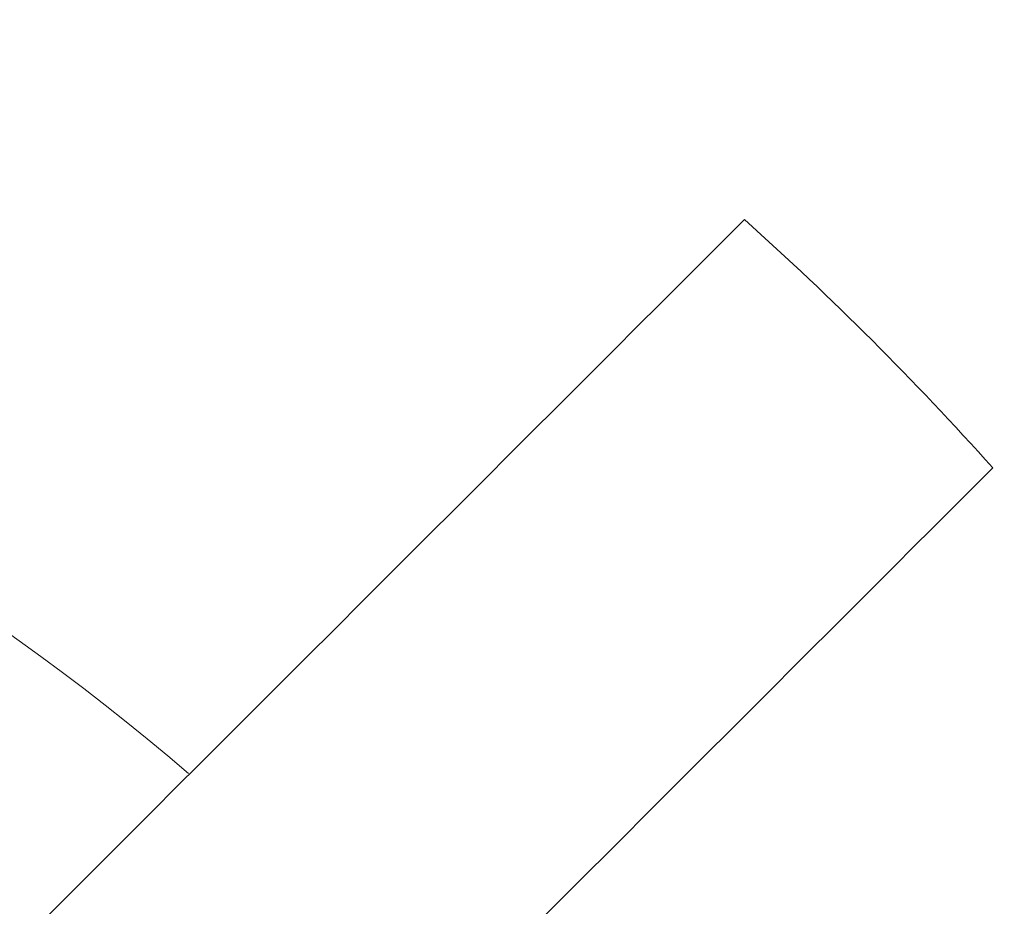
# Model space of a CAD drawing. Header units: millimetres. Extents: x -281 to 121694, y -16481 to 65128.
# Tile 99 of 256: x 14311 to 14395, y 30525 to 30601. Entities that reach past the tile are written whole.
import ezdxf

# ---------------------------------------------------------------- set-up
doc = ezdxf.new("R2010")
doc.units = ezdxf.units.MM
doc.layers.add('A--L82__LosseGebruikersInvent', color=1, linetype='Continuous', lineweight=5)

# ---------------------------------------------------------------- blocks, each defined once
blk = doc.blocks.new('NLRS_82_FU_LB_kruk za_emeco_cpz - NLRS_82_FU_LB_kruk za_emeco_cpz_776 hoog-51084104-L_80_ 13')
at = {"layer": 'A--L82__LosseGebruikersInvent'}
for radius, start, end in [(200, 49.3282, 130.6718), (266.87, 131.77787, 138.22213), (266.87, 41.77787, 48.22213), (177.099, 49.85869, 130.14131), (200, 139.31532, 180), (200, 0, 40.68468), (125.714, 360, 180), (177.099, 139.85869, 180), (177.099, 360, 40.14131), (177.099, 180, 220.14131), (125.714, 180, 360), (177.099, 319.85869, 360), (200, 180, 220.68468), (200, 319.31532, 360), (177.099, 229.85869, 310.14131), (200, 229.3282, 310.6718), (266.87, 221.77787, 228.22213), (266.87, 311.77787, 318.22213)]:
    blk.add_arc((0, 0), radius, start, end, dxfattribs=at)
for points, knots in [([(-114.171, 135.384), (-118.418, 139.631), (-131.155, 152.368), (-152.366, 173.579), (-169.324, 190.537), (-177.801, 199.014)], [-1, -1, -1, -1, -0.8, -0.4, 0, 0, 0, 0]), ([(177.801, 199.014), (173.562, 194.775), (160.845, 182.058), (143.882, 165.095), (129.031, 150.244), (120.541, 141.754), (116.294, 137.508), (114.171, 135.384)], [-1, -1, -1, -1, -0.8, -0.4, -0.2, -0.1, 0, 0, 0, 0]), ([(-199.014, 177.801), (-194.775, 173.562), (-182.058, 160.845), (-165.095, 143.882), (-150.244, 129.031), (-141.754, 120.541), (-137.508, 116.294), (-135.384, 114.171)], [-1, -1, -1, -1, -0.8, -0.4, -0.2, -0.1, 0, 0, 0, 0]), ([(135.384, 114.171), (139.631, 118.418), (152.368, 131.155), (173.579, 152.366), (190.537, 169.324), (199.014, 177.801)], [-1, -1, -1, -1, -0.8, -0.4, 0, 0, 0, 0]), ([(-135.384, -114.171), (-139.631, -118.418), (-152.368, -131.155), (-173.579, -152.366), (-190.537, -169.324), (-199.014, -177.801)], [-1, -1, -1, -1, -0.8, -0.4, 0, 0, 0, 0]), ([(199.014, -177.801), (194.775, -173.562), (182.058, -160.845), (165.095, -143.882), (150.244, -129.031), (141.754, -120.541), (137.508, -116.294), (135.384, -114.171)], [-1, -1, -1, -1, -0.8, -0.4, -0.2, -0.1, 0, 0, 0, 0]), ([(-177.801, -199.014), (-173.562, -194.775), (-160.845, -182.058), (-143.882, -165.095), (-129.031, -150.244), (-120.541, -141.754), (-116.294, -137.508), (-114.171, -135.384)], [-1, -1, -1, -1, -0.8, -0.4, -0.2, -0.1, 0, 0, 0, 0]), ([(114.171, -135.384), (118.418, -139.631), (131.155, -152.368), (152.366, -173.579), (169.324, -190.537), (177.801, -199.014)], [-1, -1, -1, -1, -0.8, -0.4, 0, 0, 0, 0])]:
    blk.add_open_spline(points, degree=3, knots=knots, dxfattribs=at)

msp = doc.modelspace()

# ---------------------------------------------------------------- block references
at = {"layer": 'A--L82__LosseGebruikersInvent'}
msp.add_blockref('NLRS_82_FU_LB_kruk za_emeco_cpz - NLRS_82_FU_LB_kruk za_emeco_cpz_776 hoog-51084104-L_80_ 13', (14195.308, 30384.661), dxfattribs=at)

doc.saveas('drawing.dxf')
